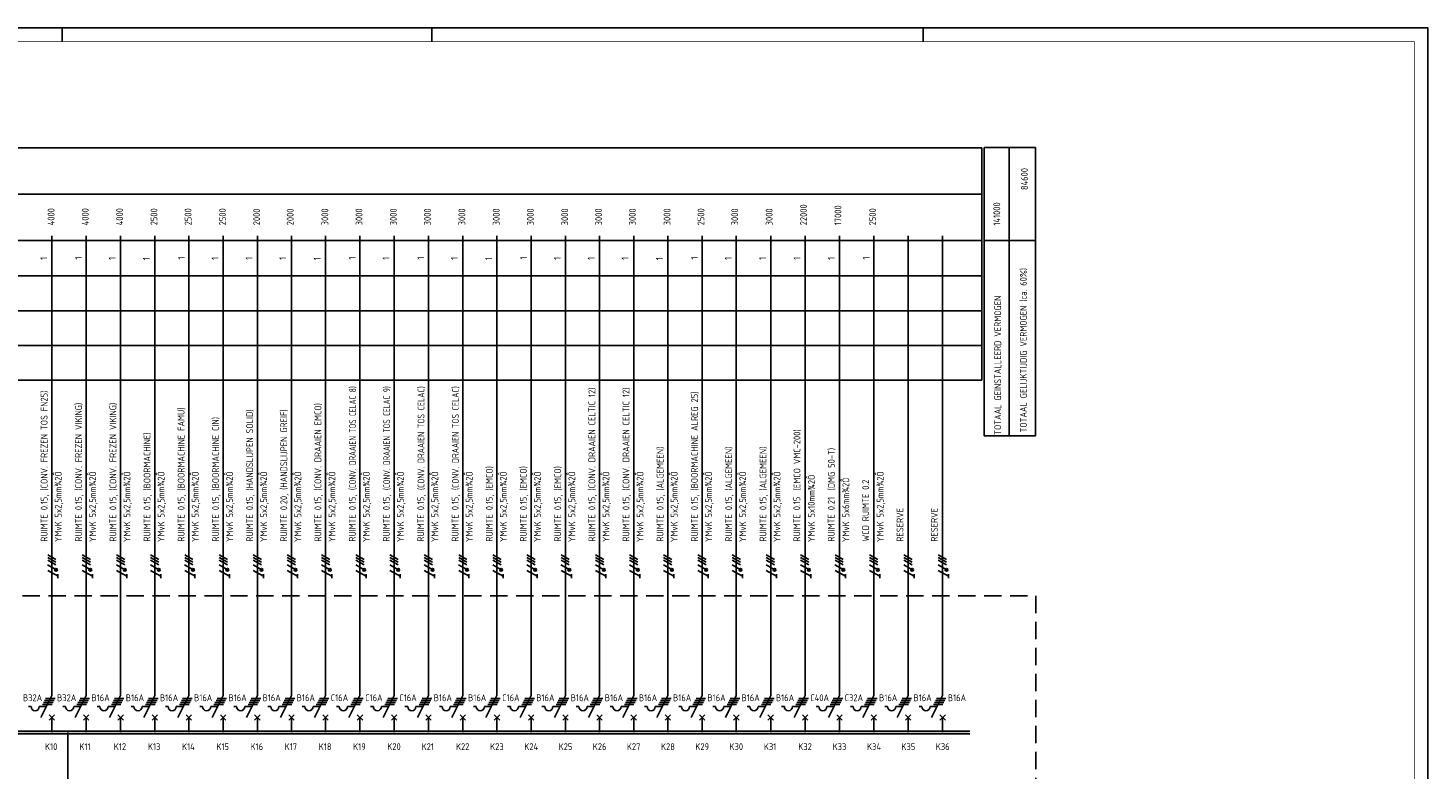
# Model space of a CAD drawing. Header units: millimetres. Extents: x 0 to 841, y 0 to 594.
# Tile 4 of 4: x 328 to 841, y 322 to 594. Entities that reach past the tile are written whole.
import ezdxf
from ezdxf.enums import TextEntityAlignment as Align

# ---------------------------------------------------------------- set-up
doc = ezdxf.new("R2010")
doc.units = ezdxf.units.MM
doc.linetypes.add('HIDDEN', pattern=[9.525, 6.35, -3.175])
for name, color, linetype in [('1', 7, 'CONTINUOUS'), ('40', 1, 'CONTINUOUS'), ('70', 1, 'CONTINUOUS'), ('71', 2, 'CONTINUOUS'), ('73', 4, 'CONTINUOUS'), ('EL$2B---_KADER', 4, 'CONTINUOUS'), ('LIJN018', 210, 'CONTINUOUS'), ('LIJN025', 10, 'CONTINUOUS'), ('LIJN035', 50, 'CONTINUOUS'), ('LIJN050', 90, 'CONTINUOUS'), ('TEKST25', 10, 'CONTINUOUS'), ('TEKST35', 50, 'CONTINUOUS'), ('TEKST50', 90, 'CONTINUOUS')]:
    doc.layers.add(name, color=color, linetype=linetype)
doc.styles.add('5_0', font='iso.shx')
doc.styles.add('ISO', font='ISO.SHX')
doc.styles.add('NEN', font='iso.shx')
doc.styles.add('ROMAND', font='romand')

# ---------------------------------------------------------------- blocks, each defined once
blk = doc.blocks.new('A1')
at = {"layer": 'LIJN025'}
for p, q in [((340.5, 589), (340.5, 594)), ((476, 589), (476, 594)), ((656, 589), (656, 594))]:
    blk.add_line(p, q, dxfattribs=at)
blk.add_lwpolyline([(0, 0), (0, 594), (841, 594), (841, 0)], close=True, dxfattribs=at)
at = {"layer": 'LIJN050', "const_width": 0.2}
blk.add_lwpolyline([(836, 5), (836, 589), (25, 589), (25, 5)], close=True, dxfattribs=at)
at = {"layer": 'TEKST25', "style": 'ROMAND', "width": 2.899115}
blk.add_attdef('STATUS', text='', height=2.5, dxfattribs=at).set_placement((795, 71.5), (834, 71.5), align=Align.FIT)
at = {"layer": 'TEKST25', "style": 'ISO'}
for tag, p in [('E', (796.25, 66)), ('NAAM-E', (807.75, 66)), ('DATUM-E', (826, 66)), ('D', (796.25, 61)), ('NAAM-D', (807.75, 61)), ('DATUM-D', (826, 61)), ('C', (796.25, 56)), ('NAAM-C', (807.75, 56)), ('DATUM-C', (826, 56)), ('B', (796.25, 51)), ('NAAM-B', (807.75, 51)), ('DATUM-B', (826, 51)), ('A', (796.25, 46)), ('NAAM-A', (807.75, 46)), ('DATUM-A', (826, 46))]:
    blk.add_attdef(tag, text='', height=2.5, dxfattribs=at).set_placement(p, align=Align.CENTER)
for tag, p in [('DATUM', (673.75, 36.25)), ('SCHAAL', (709, 36.25)), ('GETEKEND', (739.25, 36.25)), ('GECONTOL.', (774, 36.25)), ('FORMAAT', (804.25, 28.25))]:
    blk.add_attdef(tag, p, '', height=2.5, dxfattribs=at)
at = {"layer": 'TEKST35', "style": 'ISO'}
for tag, p in [('PROJECT', (675.5, 72.5)), ('PLAATS', (675.5, 63.5)), ('INSTALLATIE-REGEL1', (675.5, 52.5)), ('INSTALLATIE-REGEL2', (675.5, 43.5))]:
    blk.add_attdef(tag, p, '', height=4, dxfattribs=at)
blk.add_attdef('PROJ.NR.', text='', height=4, dxfattribs=at).set_placement((822, 23), align=Align.CENTER)
at = {"layer": 'TEKST50', "style": 'ISO'}
blk.add_attdef('FILE-NAAM', text='', height=5, dxfattribs=at).set_placement((814.5, 7.5), align=Align.CENTER)
blk = doc.blocks.new('TTOTVERM')
at = {"layer": '40', "style": 'NEN'}
for s, p in [('TOTAAL GELIJKTIJDIG VERMOGEN (ca. 60%)', (15.91, -76.18)), ('TOTAAL GEINSTALLEERD VERMOGEN', (6.52, -81.68))]:
    blk.add_text(s, height=2.5, rotation=90, dxfattribs=at).set_placement(p, align=Align.CENTER)

msp = doc.modelspace()

# ---------------------------------------------------------------- linework, layer by layer
at = {"layer": '1', "color": 1}
for p, q in [((338.26, 399.07), (335.23, 400.82)), ((350.86, 399.07), (347.83, 400.82)), ((363.46, 399.07), (360.43, 400.82)), ((375.96, 399.07), (372.93, 400.82)), ((388.46, 399.07), (385.43, 400.82)), ((401.06, 399.07), (398.03, 400.82)), ((413.56, 399.07), (410.53, 400.82)), ((426.06, 399.07), (423.03, 400.82)), ((438.56, 399.07), (435.53, 400.82)), ((451.16, 399.07), (448.13, 400.82)), ((463.66, 399.07), (460.63, 400.82)), ((476.26, 399.07), (473.23, 400.82)), ((488.86, 399.07), (485.83, 400.82)), ((501.36, 399.07), (498.33, 400.82)), ((513.86, 399.07), (510.83, 400.82)), ((526.36, 399.07), (523.33, 400.82)), ((538.96, 399.07), (535.93, 400.82)), ((551.46, 399.07), (548.43, 400.82)), ((563.96, 399.07), (560.93, 400.82)), ((576.46, 399.07), (573.43, 400.82)), ((589.06, 399.07), (586.03, 400.82)), ((601.56, 399.07), (598.53, 400.82)), ((614.16, 399.07), (611.13, 400.82)), ((626.76, 399.07), (623.73, 400.82)), ((639.36, 399.07), (636.33, 400.82)), ((651.96, 399.07), (648.93, 400.82)), ((664.56, 399.07), (661.53, 400.82)), ((338.18, 395.35), (335.2, 397.08)), ((339.01, 392.91), (335.22, 395.1)), ((338.26, 398.07), (335.23, 399.82)), ((338.26, 397.07), (335.23, 398.82)), ((350.78, 395.35), (347.8, 397.08)), ((351.61, 392.91), (347.82, 395.1)), ((350.86, 398.07), (347.83, 399.82)), ((350.86, 397.07), (347.83, 398.82)), ((363.38, 395.35), (360.4, 397.08)), ((364.21, 392.91), (360.42, 395.1)), ((363.46, 398.07), (360.43, 399.82)), ((363.46, 397.07), (360.43, 398.82)), ((375.88, 395.35), (372.9, 397.08)), ((376.71, 392.91), (372.92, 395.1)), ((375.96, 398.07), (372.93, 399.82)), ((375.96, 397.07), (372.93, 398.82)), ((388.38, 395.35), (385.4, 397.08)), ((389.21, 392.91), (385.42, 395.1)), ((388.46, 398.07), (385.43, 399.82)), ((388.46, 397.07), (385.43, 398.82)), ((400.98, 395.35), (398, 397.08)), ((401.81, 392.91), (398.02, 395.1)), ((401.06, 398.07), (398.03, 399.82)), ((401.06, 397.07), (398.03, 398.82)), ((413.48, 395.35), (410.5, 397.08)), ((414.31, 392.91), (410.52, 395.1)), ((413.56, 398.07), (410.53, 399.82)), ((413.56, 397.07), (410.53, 398.82)), ((425.98, 395.35), (423, 397.08)), ((426.81, 392.91), (423.02, 395.1)), ((426.06, 398.07), (423.03, 399.82)), ((426.06, 397.07), (423.03, 398.82)), ((438.48, 395.35), (435.5, 397.08)), ((439.31, 392.91), (435.52, 395.1)), ((438.56, 398.07), (435.53, 399.82)), ((438.56, 397.07), (435.53, 398.82)), ((451.08, 395.35), (448.1, 397.08)), ((451.91, 392.91), (448.12, 395.1)), ((451.16, 398.07), (448.13, 399.82)), ((451.16, 397.07), (448.13, 398.82)), ((463.58, 395.35), (460.6, 397.08)), ((464.41, 392.91), (460.62, 395.1)), ((463.66, 398.07), (460.63, 399.82)), ((463.66, 397.07), (460.63, 398.82)), ((476.18, 395.35), (473.2, 397.08)), ((477.01, 392.91), (473.22, 395.1)), ((476.26, 398.07), (473.23, 399.82)), ((476.26, 397.07), (473.23, 398.82)), ((488.78, 395.35), (485.8, 397.08)), ((489.61, 392.91), (485.82, 395.1)), ((488.86, 398.07), (485.83, 399.82)), ((488.86, 397.07), (485.83, 398.82)), ((501.28, 395.35), (498.3, 397.08)), ((502.11, 392.91), (498.32, 395.1)), ((501.36, 398.07), (498.33, 399.82)), ((501.36, 397.07), (498.33, 398.82)), ((513.78, 395.35), (510.8, 397.08)), ((514.61, 392.91), (510.82, 395.1)), ((513.86, 398.07), (510.83, 399.82)), ((513.86, 397.07), (510.83, 398.82)), ((526.28, 395.35), (523.3, 397.08)), ((527.11, 392.91), (523.32, 395.1)), ((526.36, 398.07), (523.33, 399.82)), ((526.36, 397.07), (523.33, 398.82)), ((538.88, 395.35), (535.9, 397.08)), ((539.71, 392.91), (535.92, 395.1)), ((538.96, 398.07), (535.93, 399.82)), ((538.96, 397.07), (535.93, 398.82)), ((551.38, 395.35), (548.4, 397.08)), ((552.21, 392.91), (548.42, 395.1)), ((551.46, 398.07), (548.43, 399.82)), ((551.46, 397.07), (548.43, 398.82)), ((563.88, 395.35), (560.9, 397.08)), ((564.71, 392.91), (560.92, 395.1)), ((563.96, 398.07), (560.93, 399.82)), ((563.96, 397.07), (560.93, 398.82)), ((576.38, 395.35), (573.4, 397.08)), ((577.21, 392.91), (573.42, 395.1)), ((576.46, 398.07), (573.43, 399.82)), ((576.46, 397.07), (573.43, 398.82)), ((588.98, 395.35), (586, 397.08)), ((589.81, 392.91), (586.02, 395.1)), ((589.06, 398.07), (586.03, 399.82)), ((589.06, 397.07), (586.03, 398.82)), ((601.48, 395.35), (598.5, 397.08)), ((602.31, 392.91), (598.52, 395.1)), ((601.56, 398.07), (598.53, 399.82)), ((601.56, 397.07), (598.53, 398.82)), ((614.08, 395.35), (611.1, 397.08)), ((614.91, 392.91), (611.12, 395.1)), ((614.16, 398.07), (611.13, 399.82)), ((614.16, 397.07), (611.13, 398.82)), ((626.68, 395.35), (623.7, 397.08)), ((627.51, 392.91), (623.72, 395.1)), ((626.76, 398.07), (623.73, 399.82)), ((626.76, 397.07), (623.73, 398.82)), ((639.28, 395.35), (636.3, 397.08)), ((640.11, 392.91), (636.32, 395.1)), ((639.36, 398.07), (636.33, 399.82)), ((639.36, 397.07), (636.33, 398.82)), ((651.88, 395.35), (648.9, 397.08)), ((652.71, 392.91), (648.92, 395.1)), ((651.96, 398.07), (648.93, 399.82)), ((651.96, 397.07), (648.93, 398.82)), ((664.48, 395.35), (661.5, 397.08)), ((665.31, 392.91), (661.52, 395.1)), ((664.56, 398.07), (661.53, 399.82)), ((664.56, 397.07), (661.53, 398.82))]:
    msp.add_line(p, q, dxfattribs=at)
at = {"layer": '1', "color": 2}
for p, q in [((332.73, 341.11), (336.75, 349.15)), ((345.33, 341.11), (349.35, 349.15)), ((357.93, 341.11), (361.95, 349.15)), ((370.43, 341.11), (374.45, 349.15)), ((382.93, 341.11), (386.95, 349.15)), ((395.53, 341.11), (399.55, 349.15)), ((408.03, 341.11), (412.05, 349.15)), ((420.53, 341.11), (424.55, 349.15)), ((433.03, 341.11), (437.05, 349.15)), ((445.63, 341.11), (449.65, 349.15)), ((458.13, 341.11), (462.15, 349.15)), ((470.73, 341.11), (474.75, 349.15)), ((483.33, 341.11), (487.35, 349.15)), ((495.83, 341.11), (499.85, 349.15)), ((508.33, 341.11), (512.35, 349.15)), ((520.93, 341.11), (524.95, 349.15)), ((533.43, 341.11), (537.45, 349.15)), ((545.93, 341.11), (549.95, 349.15)), ((558.43, 341.11), (562.45, 349.15)), ((571.03, 341.11), (575.05, 349.15)), ((583.53, 341.11), (587.55, 349.15)), ((596.13, 341.11), (600.15, 349.15)), ((608.73, 341.11), (612.75, 349.15)), ((621.33, 341.11), (625.35, 349.15)), ((633.93, 341.11), (637.95, 349.15)), ((646.53, 341.11), (650.55, 349.15)), ((659.13, 341.11), (663.15, 349.15)), ((328.15, 345.11), (329.15, 345.11)), ((332.15, 345.11), (334.73, 345.11)), ((340.75, 345.11), (341.75, 345.11)), ((344.75, 345.11), (347.33, 345.11)), ((353.35, 345.11), (354.35, 345.11)), ((357.35, 345.11), (359.93, 345.11)), ((365.85, 345.11), (366.85, 345.11)), ((369.85, 345.11), (372.43, 345.11)), ((378.35, 345.11), (379.35, 345.11)), ((382.35, 345.11), (384.93, 345.11)), ((390.95, 345.11), (391.95, 345.11)), ((394.95, 345.11), (397.53, 345.11)), ((403.45, 345.11), (404.45, 345.11)), ((407.45, 345.11), (410.03, 345.11)), ((415.95, 345.11), (416.95, 345.11)), ((419.95, 345.11), (422.53, 345.11)), ((428.45, 345.11), (429.45, 345.11)), ((432.45, 345.11), (435.03, 345.11)), ((441.05, 345.11), (442.05, 345.11)), ((445.05, 345.11), (447.63, 345.11)), ((453.55, 345.11), (454.55, 345.11)), ((457.55, 345.11), (460.13, 345.11)), ((466.15, 345.11), (467.15, 345.11)), ((470.15, 345.11), (472.73, 345.11)), ((478.75, 345.11), (479.75, 345.11)), ((482.75, 345.11), (485.33, 345.11)), ((491.25, 345.11), (492.25, 345.11)), ((495.25, 345.11), (497.83, 345.11)), ((503.75, 345.11), (504.75, 345.11)), ((507.75, 345.11), (510.33, 345.11)), ((516.35, 345.11), (517.35, 345.11)), ((520.35, 345.11), (522.93, 345.11)), ((528.85, 345.11), (529.85, 345.11)), ((532.85, 345.11), (535.43, 345.11)), ((541.35, 345.11), (542.35, 345.11)), ((545.35, 345.11), (547.93, 345.11)), ((553.85, 345.11), (554.85, 345.11)), ((557.85, 345.11), (560.43, 345.11)), ((566.45, 345.11), (567.45, 345.11)), ((570.45, 345.11), (573.03, 345.11)), ((578.95, 345.11), (579.95, 345.11)), ((582.95, 345.11), (585.53, 345.11)), ((591.55, 345.11), (592.55, 345.11)), ((595.55, 345.11), (598.13, 345.11)), ((604.15, 345.11), (605.15, 345.11)), ((608.15, 345.11), (610.73, 345.11)), ((616.75, 345.11), (617.75, 345.11)), ((620.75, 345.11), (623.33, 345.11)), ((629.35, 345.11), (630.35, 345.11)), ((633.35, 345.11), (635.93, 345.11)), ((641.95, 345.11), (642.95, 345.11)), ((645.95, 345.11), (648.53, 345.11)), ((654.55, 345.11), (655.55, 345.11)), ((658.55, 345.11), (661.13, 345.11))]:
    msp.add_line(p, q, dxfattribs=at)
at = {"layer": '1', "color": 1}
for centre in [(338.26, 395.32), (350.86, 395.32), (363.46, 395.32), (375.96, 395.32), (388.46, 395.32), (401.06, 395.32), (413.56, 395.32), (426.06, 395.32), (438.56, 395.32), (451.16, 395.32), (463.66, 395.32), (476.26, 395.32), (488.86, 395.32), (501.36, 395.32), (513.86, 395.32), (526.36, 395.32), (538.96, 395.32), (551.46, 395.32), (563.96, 395.32), (576.46, 395.32), (589.06, 395.32), (601.56, 395.32), (614.16, 395.32), (626.76, 395.32), (639.36, 395.32), (651.96, 395.32), (664.56, 395.32)]:
    msp.add_circle(centre, 0.5, dxfattribs=at)
at = {"layer": '1', "color": 2}
for centre in [(330.65, 345.11), (343.25, 345.11), (355.85, 345.11), (368.35, 345.11), (380.85, 345.11), (393.45, 345.11), (405.95, 345.11), (418.45, 345.11), (430.95, 345.11), (443.55, 345.11), (456.05, 345.11), (468.65, 345.11), (481.25, 345.11), (493.75, 345.11), (506.25, 345.11), (518.85, 345.11), (531.35, 345.11), (543.85, 345.11), (556.35, 345.11), (568.95, 345.11), (581.45, 345.11), (594.05, 345.11), (606.65, 345.11), (619.25, 345.11), (631.85, 345.11), (644.45, 345.11), (657.05, 345.11)]:
    msp.add_arc(centre, 1.5, 180, 0, dxfattribs=at)
at = {"layer": '70'}
for p, q in [((339, 392.2), (339, 393.75)), ((351.6, 392.2), (351.6, 393.75)), ((364.2, 392.2), (364.2, 393.75)), ((376.7, 392.2), (376.7, 393.75)), ((389.2, 392.2), (389.2, 393.75)), ((401.8, 392.2), (401.8, 393.75)), ((414.3, 392.2), (414.3, 393.75)), ((426.8, 392.2), (426.8, 393.75)), ((439.3, 392.2), (439.3, 393.75)), ((451.9, 392.2), (451.9, 393.75)), ((464.4, 392.2), (464.4, 393.75)), ((477, 392.2), (477, 393.75)), ((489.6, 392.2), (489.6, 393.75)), ((502.1, 392.2), (502.1, 393.75)), ((514.6, 392.2), (514.6, 393.75)), ((527.1, 392.2), (527.1, 393.75)), ((539.7, 392.2), (539.7, 393.75)), ((552.2, 392.2), (552.2, 393.75)), ((564.7, 392.2), (564.7, 393.75)), ((577.2, 392.2), (577.2, 393.75)), ((589.8, 392.2), (589.8, 393.75)), ((602.3, 392.2), (602.3, 393.75)), ((614.9, 392.2), (614.9, 393.75)), ((627.5, 392.2), (627.5, 393.75)), ((640.1, 392.2), (640.1, 393.75)), ((652.7, 392.2), (652.7, 393.75)), ((665.3, 392.2), (665.3, 393.75)), ((333.35, 345.86), (336.85, 345.86)), ((333.73, 346.61), (337.23, 346.61)), ((334.1, 347.36), (337.6, 347.36)), ((334.48, 348.11), (337.98, 348.11)), ((345.95, 345.86), (349.45, 345.86)), ((346.33, 346.61), (349.83, 346.61)), ((346.7, 347.36), (350.2, 347.36)), ((347.08, 348.11), (350.58, 348.11)), ((358.55, 345.86), (362.05, 345.86)), ((358.93, 346.61), (362.43, 346.61)), ((359.3, 347.36), (362.8, 347.36)), ((359.68, 348.11), (363.18, 348.11)), ((371.05, 345.86), (374.55, 345.86)), ((371.43, 346.61), (374.93, 346.61)), ((371.8, 347.36), (375.3, 347.36)), ((372.18, 348.11), (375.68, 348.11)), ((383.55, 345.86), (387.05, 345.86)), ((383.93, 346.61), (387.43, 346.61)), ((384.3, 347.36), (387.8, 347.36)), ((384.68, 348.11), (388.18, 348.11)), ((396.15, 345.86), (399.65, 345.86)), ((396.53, 346.61), (400.03, 346.61)), ((396.9, 347.36), (400.4, 347.36)), ((397.28, 348.11), (400.78, 348.11)), ((408.65, 345.86), (412.15, 345.86)), ((409.03, 346.61), (412.53, 346.61)), ((409.4, 347.36), (412.9, 347.36)), ((409.78, 348.11), (413.28, 348.11)), ((421.15, 345.86), (424.65, 345.86)), ((421.53, 346.61), (425.03, 346.61)), ((421.9, 347.36), (425.4, 347.36)), ((422.28, 348.11), (425.78, 348.11)), ((433.65, 345.86), (437.15, 345.86)), ((434.03, 346.61), (437.53, 346.61)), ((434.4, 347.36), (437.9, 347.36)), ((434.78, 348.11), (438.28, 348.11)), ((446.25, 345.86), (449.75, 345.86)), ((446.63, 346.61), (450.13, 346.61)), ((447, 347.36), (450.5, 347.36)), ((447.38, 348.11), (450.88, 348.11)), ((458.75, 345.86), (462.25, 345.86)), ((459.13, 346.61), (462.63, 346.61)), ((459.5, 347.36), (463, 347.36)), ((459.88, 348.11), (463.38, 348.11)), ((471.35, 345.86), (474.85, 345.86)), ((471.73, 346.61), (475.23, 346.61)), ((472.1, 347.36), (475.6, 347.36)), ((472.48, 348.11), (475.98, 348.11)), ((483.95, 345.86), (487.45, 345.86)), ((484.33, 346.61), (487.83, 346.61)), ((484.7, 347.36), (488.2, 347.36)), ((485.08, 348.11), (488.58, 348.11)), ((496.45, 345.86), (499.95, 345.86)), ((496.83, 346.61), (500.33, 346.61)), ((497.2, 347.36), (500.7, 347.36)), ((497.58, 348.11), (501.08, 348.11)), ((508.95, 345.86), (512.45, 345.86)), ((509.33, 346.61), (512.83, 346.61)), ((509.7, 347.36), (513.2, 347.36)), ((510.08, 348.11), (513.58, 348.11)), ((521.55, 345.86), (525.05, 345.86)), ((521.93, 346.61), (525.43, 346.61)), ((522.3, 347.36), (525.8, 347.36)), ((522.68, 348.11), (526.18, 348.11)), ((534.05, 345.86), (537.55, 345.86)), ((534.43, 346.61), (537.93, 346.61)), ((534.8, 347.36), (538.3, 347.36)), ((535.18, 348.11), (538.68, 348.11)), ((546.55, 345.86), (550.05, 345.86)), ((546.93, 346.61), (550.43, 346.61)), ((547.3, 347.36), (550.8, 347.36)), ((547.68, 348.11), (551.18, 348.11)), ((559.05, 345.86), (562.55, 345.86)), ((559.43, 346.61), (562.93, 346.61)), ((559.8, 347.36), (563.3, 347.36)), ((560.18, 348.11), (563.68, 348.11)), ((571.65, 345.86), (575.15, 345.86)), ((572.03, 346.61), (575.53, 346.61)), ((572.4, 347.36), (575.9, 347.36)), ((572.78, 348.11), (576.28, 348.11)), ((584.15, 345.86), (587.65, 345.86)), ((584.53, 346.61), (588.03, 346.61)), ((584.9, 347.36), (588.4, 347.36)), ((585.28, 348.11), (588.78, 348.11)), ((596.75, 345.86), (600.25, 345.86)), ((597.13, 346.61), (600.63, 346.61)), ((597.5, 347.36), (601, 347.36)), ((597.88, 348.11), (601.38, 348.11)), ((609.35, 345.86), (612.85, 345.86)), ((609.73, 346.61), (613.23, 346.61)), ((610.1, 347.36), (613.6, 347.36)), ((610.48, 348.11), (613.98, 348.11)), ((621.95, 345.86), (625.45, 345.86)), ((622.33, 346.61), (625.83, 346.61)), ((622.7, 347.36), (626.2, 347.36)), ((623.08, 348.11), (626.58, 348.11)), ((634.55, 345.86), (638.05, 345.86)), ((634.93, 346.61), (638.43, 346.61)), ((635.3, 347.36), (638.8, 347.36)), ((635.68, 348.11), (639.18, 348.11)), ((647.15, 345.86), (650.65, 345.86)), ((647.53, 346.61), (651.03, 346.61)), ((647.9, 347.36), (651.4, 347.36)), ((648.28, 348.11), (651.78, 348.11)), ((659.75, 345.86), (663.25, 345.86)), ((660.13, 346.61), (663.63, 346.61)), ((660.5, 347.36), (664, 347.36)), ((660.88, 348.11), (664.38, 348.11))]:
    msp.add_line(p, q, dxfattribs=at)
at = {"layer": '70', "const_width": 0.5}
for points in [[(338.26, 395.57, 1), (338.26, 395.07, 1)], [(350.86, 395.57, 1), (350.86, 395.07, 1)], [(363.46, 395.57, 1), (363.46, 395.07, 1)], [(375.96, 395.57, 1), (375.96, 395.07, 1)], [(388.46, 395.57, 1), (388.46, 395.07, 1)], [(401.06, 395.57, 1), (401.06, 395.07, 1)], [(413.56, 395.57, 1), (413.56, 395.07, 1)], [(426.06, 395.57, 1), (426.06, 395.07, 1)], [(438.56, 395.57, 1), (438.56, 395.07, 1)], [(451.16, 395.57, 1), (451.16, 395.07, 1)], [(463.66, 395.57, 1), (463.66, 395.07, 1)], [(476.26, 395.57, 1), (476.26, 395.07, 1)], [(488.86, 395.57, 1), (488.86, 395.07, 1)], [(501.36, 395.57, 1), (501.36, 395.07, 1)], [(513.86, 395.57, 1), (513.86, 395.07, 1)], [(526.36, 395.57, 1), (526.36, 395.07, 1)], [(538.96, 395.57, 1), (538.96, 395.07, 1)], [(551.46, 395.57, 1), (551.46, 395.07, 1)], [(563.96, 395.57, 1), (563.96, 395.07, 1)], [(576.46, 395.57, 1), (576.46, 395.07, 1)], [(589.06, 395.57, 1), (589.06, 395.07, 1)], [(601.56, 395.57, 1), (601.56, 395.07, 1)], [(614.16, 395.57, 1), (614.16, 395.07, 1)], [(626.76, 395.57, 1), (626.76, 395.07, 1)], [(639.36, 395.57, 1), (639.36, 395.07, 1)], [(651.96, 395.57, 1), (651.96, 395.07, 1)], [(664.56, 395.57, 1), (664.56, 395.07, 1)]]:
    msp.add_lwpolyline(points, format="xyb", close=True, dxfattribs=at)
at = {"layer": '71'}
for p, q in [((335.75, 340.11), (337.75, 342.11)), ((337.75, 340.11), (335.75, 342.11)), ((350.35, 340.11), (348.35, 342.11)), ((348.35, 340.11), (350.35, 342.11)), ((360.95, 340.11), (362.95, 342.11)), ((362.95, 340.11), (360.95, 342.11)), ((375.45, 340.11), (373.45, 342.11)), ((373.45, 340.11), (375.45, 342.11)), ((387.95, 340.11), (385.95, 342.11)), ((385.95, 340.11), (387.95, 342.11)), ((400.55, 340.11), (398.55, 342.11)), ((398.55, 340.11), (400.55, 342.11)), ((413.05, 340.11), (411.05, 342.11)), ((411.05, 340.11), (413.05, 342.11)), ((425.55, 340.11), (423.55, 342.11)), ((423.55, 340.11), (425.55, 342.11)), ((438.05, 340.11), (436.05, 342.11)), ((436.05, 340.11), (438.05, 342.11)), ((448.65, 340.11), (450.65, 342.11)), ((450.65, 340.11), (448.65, 342.11)), ((461.15, 340.11), (463.15, 342.11)), ((463.15, 340.11), (461.15, 342.11)), ((475.75, 340.11), (473.75, 342.11)), ((473.75, 340.11), (475.75, 342.11)), ((486.35, 340.11), (488.35, 342.11)), ((488.35, 340.11), (486.35, 342.11)), ((500.85, 340.11), (498.85, 342.11)), ((498.85, 340.11), (500.85, 342.11)), ((513.35, 340.11), (511.35, 342.11)), ((511.35, 340.11), (513.35, 342.11)), ((525.95, 340.11), (523.95, 342.11)), ((523.95, 340.11), (525.95, 342.11)), ((538.45, 340.11), (536.45, 342.11)), ((536.45, 340.11), (538.45, 342.11)), ((550.95, 340.11), (548.95, 342.11)), ((548.95, 340.11), (550.95, 342.11)), ((563.45, 340.11), (561.45, 342.11)), ((561.45, 340.11), (563.45, 342.11)), ((574.05, 340.11), (576.05, 342.11)), ((576.05, 340.11), (574.05, 342.11)), ((586.55, 340.11), (588.55, 342.11)), ((588.55, 340.11), (586.55, 342.11)), ((601.15, 340.11), (599.15, 342.11)), ((599.15, 340.11), (601.15, 342.11)), ((611.75, 340.11), (613.75, 342.11)), ((613.75, 340.11), (611.75, 342.11)), ((624.35, 340.11), (626.35, 342.11)), ((626.35, 340.11), (624.35, 342.11)), ((638.95, 340.11), (636.95, 342.11)), ((636.95, 340.11), (638.95, 342.11)), ((649.55, 340.11), (651.55, 342.11)), ((651.55, 340.11), (649.55, 342.11)), ((664.15, 340.11), (662.15, 342.11)), ((662.15, 340.11), (664.15, 342.11))]:
    msp.add_line(p, q, dxfattribs=at)
at = {"layer": '73'}
for p, q in [((109.62, 336.13), (673.09, 336.13)), ((109.62, 335.13), (673.09, 335.13))]:
    msp.add_line(p, q, dxfattribs=at)
msp.add_solid([(673.09, 335.13), (673.09, 336.13), (109.62, 335.13), (109.62, 336.13)], dxfattribs=at)
at = {"layer": 'LIJN018', "color": 9, "linetype": 'Continuous'}
for p, q in [((98.01, 550.08), (677.52, 550.08)), ((98.01, 533.08), (677.52, 533.08)), ((98.01, 516.11), (677.52, 516.11)), ((98.01, 503.11), (677.52, 503.11)), ((98.01, 490.33), (677.52, 490.33)), ((98.01, 477.53), (677.52, 477.53)), ((98.01, 464.83), (677.52, 464.83))]:
    msp.add_line(p, q, dxfattribs=at)
at = {"layer": 'LIJN018', "color": 9}
msp.add_line((677.52, 464.83), (677.52, 550.08), dxfattribs=at)
at = {"layer": 'LIJN025', "linetype": 'Continuous'}
for p, q in [((678.39, 444.49), (678.39, 550.11)), ((678.39, 550.11), (697.18, 550.11)), ((687.56, 444.66), (687.56, 549.95)), ((697.18, 444.49), (697.18, 550.11)), ((678.39, 516.11), (697.18, 516.11)), ((678.39, 444.49), (697.18, 444.49))]:
    msp.add_line(p, q, dxfattribs=at)
at = {"layer": 'LIJN025', "linetype": 'HIDDEN'}
for p, q in [((97.35, 385.7), (697.3, 385.7)), ((697.3, 385.7), (697.3, 316.3))]:
    msp.add_line(p, q, dxfattribs=at)
at = {"layer": 'LIJN035'}
for p, q in [((336.75, 349.15), (336.75, 517.75)), ((349.35, 349.15), (349.35, 517.75)), ((361.95, 349.15), (361.95, 517.75)), ((374.45, 349.15), (374.45, 517.75)), ((386.95, 349.15), (386.95, 517.75)), ((399.55, 349.15), (399.55, 517.75)), ((412.05, 349.15), (412.05, 517.75)), ((424.55, 349.15), (424.55, 517.75)), ((437.05, 349.15), (437.05, 517.75)), ((449.65, 349.15), (449.65, 517.75)), ((462.15, 349.15), (462.15, 517.75)), ((474.75, 349.15), (474.75, 517.75)), ((487.35, 349.15), (487.35, 517.75)), ((499.85, 349.15), (499.85, 517.75)), ((512.35, 349.15), (512.35, 517.75)), ((524.95, 349.15), (524.95, 517.75)), ((537.45, 349.15), (537.45, 517.75)), ((549.95, 349.15), (549.95, 517.75)), ((562.45, 349.15), (562.45, 517.75)), ((575.05, 349.15), (575.05, 517.75)), ((587.55, 349.15), (587.55, 517.75)), ((600.15, 349.15), (600.15, 517.75)), ((612.75, 349.15), (612.75, 517.75)), ((625.35, 349.15), (625.35, 517.75)), ((637.95, 349.15), (637.95, 517.75)), ((650.55, 349.15), (650.55, 517.75)), ((663.15, 349.15), (663.15, 517.75)), ((336.75, 335.7), (336.75, 341.2)), ((349.35, 335.7), (349.35, 341.2)), ((361.95, 335.7), (361.95, 341.2)), ((374.45, 335.7), (374.45, 341.2)), ((386.95, 335.7), (386.95, 341.2)), ((399.55, 335.7), (399.55, 341.2)), ((412.05, 335.7), (412.05, 341.2)), ((424.55, 335.7), (424.55, 341.2)), ((437.05, 335.7), (437.05, 341.2)), ((449.65, 335.7), (449.65, 341.2)), ((462.15, 335.7), (462.15, 341.2)), ((474.75, 335.7), (474.75, 341.2)), ((487.35, 335.7), (487.35, 341.2)), ((499.85, 335.7), (499.85, 341.2)), ((512.35, 335.7), (512.35, 341.2)), ((524.95, 335.7), (524.95, 341.2)), ((537.45, 335.7), (537.45, 341.2)), ((549.95, 335.7), (549.95, 341.2)), ((562.45, 335.7), (562.45, 341.2)), ((575.05, 335.7), (575.05, 341.2)), ((587.55, 335.7), (587.55, 341.2)), ((600.15, 335.7), (600.15, 341.2)), ((612.75, 335.7), (612.75, 341.2)), ((625.35, 335.7), (625.35, 341.2)), ((637.95, 335.7), (637.95, 341.2)), ((650.55, 335.7), (650.55, 341.2)), ((663.15, 335.7), (663.15, 341.2))]:
    msp.add_line(p, q, dxfattribs=at)
at = {"layer": 'LIJN035', "color": 90}
msp.add_line((342.6, 303.3), (342.6, 335.68), dxfattribs=at)

# ---------------------------------------------------------------- block references
at = {"layer": 'EL$2B---_KADER'}
msp.add_blockref('A1', (0, 0), dxfattribs=at)
at = {"layer": 'LIJN025'}
msp.add_blockref('TTOTVERM', (678.08, 552), dxfattribs=at)

# ---------------------------------------------------------------- texts
at = {"layer": '40', "style": 'NEN'}
for s, p in [('84600', (694.37, 538.6)), ('141000', (684.25, 525.78))]:
    msp.add_text(s, height=2.5, rotation=90, dxfattribs=at).set_placement(p, align=Align.CENTER)
for s, p in [('4000', (337.73, 521.64)), ('4000', (350.23, 521.64)), ('4000', (362.83, 521.64)), ('2500', (375.43, 521.64)), ('2500', (387.93, 521.64)), ('2500', (400.53, 521.64)), ('2000', (413.03, 521.64)), ('2000', (425.33, 521.64)), ('3000', (438.03, 521.64)), ('3000', (450.53, 521.64)), ('3000', (463.13, 521.64)), ('3000', (475.63, 521.64)), ('3000', (488.23, 521.64)), ('3000', (500.83, 521.64)), ('3000', (513.33, 521.64)), ('3000', (525.93, 521.64)), ('3000', (538.33, 521.64)), ('3000', (550.73, 521.64)), ('3000', (563.43, 521.64)), ('2500', (575.83, 521.64)), ('3000', (588.23, 521.64)), ('3000', (600.83, 521.64)), ('22000', (613.43, 521.64)), ('17000', (626.03, 521.64)), ('2500', (638.73, 521.64)), ('1', (335.03, 508.94)), ('1', (347.78, 509.04)), ('1', (360.13, 508.94)), ('1', (372.63, 508.84)), ('1', (385.48, 509.04)), ('1', (397.83, 508.94)), ('1', (410.23, 508.94)), ('1', (422.63, 508.94)), ('1', (435.23, 508.84)), ('1', (448.08, 509.04)), ('1', (460.43, 508.94)), ('1', (473.18, 509.04)), ('1', (485.53, 508.94)), ('1', (498.03, 508.84)), ('1', (510.88, 509.04)), ('1', (523.23, 508.94)), ('1', (535.63, 508.94)), ('1', (548.03, 508.94)), ('1', (560.63, 508.84)), ('1', (573.48, 509.04)), ('1', (585.83, 508.94)), ('1', (598.43, 508.94)), ('1', (611.03, 508.94)), ('1', (623.63, 508.94)), ('1', (636.38, 509.04)), ('RUIMTE 0.15, (CONV. FREZEN TOS FN25)', (335.18, 405.64)), ('RUIMTE 0.15, (CONV. DRAAIEN CELTIC 12)', (535.88, 405.64)), ('RUIMTE 0.15, (CONV. DRAAIEN CELTIC 12)', (548.38, 405.64)), ('RUIMTE 0.15, (BOORMACHINE ALREG 25)', (573.48, 405.64)), ('RUIMTE 0.15, (CONV. FREZEN VIKING)', (347.78, 405.64)), ('RUIMTE 0.15, (CONV. FREZEN VIKING)', (360.38, 405.64)), ('RUIMTE 0.15, (BOORMACHINE FAMU)', (385.38, 405.64)), ('RUIMTE 0.15, (HANDSLIJPEN SOLID)', (410.48, 405.64)), ('RUIMTE 0.20, (HANDSLIJPEN GREIF)', (422.98, 405.64)), ('RUIMTE 0.15, (CONV. DRAAIEN EMCO)', (435.48, 405.64)), ('RUIMTE 0.15, (BOORMACHINE CIN)', (397.98, 405.64)), ('RUIMTE 0.15, (BOORMACHINE)', (372.88, 405.64)), ('RUIMTE 0.15, (ALGEMEEN)', (560.88, 405.64)), ('RUIMTE 0.15, (ALGEMEEN)', (585.98, 405.64)), ('RUIMTE 0.15, (ALGEMEEN)', (598.58, 405.64)), ('(EMCO VMC-200)', (611.03, 424.41)), ('(DMG 50-T)', (623.63, 424.41)), ('RUIMTE 0.15, (EMCO)', (498.28, 405.64)), ('RUIMTE 0.15, (EMCO)', (510.78, 405.64)), ('RUIMTE 0.15, (EMCO)', (523.38, 405.64)), (' YMvK 5x2,5mm¾2Ô', (340.33, 404.04)), (' YMvK 5x2,5mm¾2Ô', (352.93, 404.04)), (' YMvK 5x2,5mm¾2Ô', (365.53, 404.04)), (' YMvK 5x2,5mm¾2Ô', (378.03, 404.04)), (' YMvK 5x2,5mm¾2Ô', (390.53, 404.04)), (' YMvK 5x2,5mm¾2Ô', (403.13, 404.04)), (' YMvK 5x2,5mm¾2Ô', (415.63, 404.04)), (' YMvK 5x2,5mm¾2Ô', (428.13, 404.04)), (' YMvK 5x2,5mm¾2Ô', (440.63, 404.04)), (' YMvK 5x2,5mm¾2Ô', (453.23, 404.04)), (' YMvK 5x2,5mm¾2Ô', (465.73, 404.04)), (' YMvK 5x2,5mm¾2Ô', (478.33, 404.04)), (' YMvK 5x2,5mm¾2Ô', (490.93, 404.04)), (' YMvK 5x2,5mm¾2Ô', (503.43, 404.04)), (' YMvK 5x2,5mm¾2Ô', (515.93, 404.04)), (' YMvK 5x2,5mm¾2Ô', (528.53, 404.04)), (' YMvK 5x2,5mm¾2Ô', (541.03, 404.04)), (' YMvK 5x2,5mm¾2Ô', (553.53, 404.04)), (' YMvK 5x2,5mm¾2Ô', (566.03, 404.04)), (' YMvK 5x2,5mm¾2Ô', (578.63, 404.04)), (' YMvK 5x2,5mm¾2Ô', (591.13, 404.04)), (' YMvK 5x2,5mm¾2Ô', (603.73, 404.04)), (' YMvK 5x10mm¾2Ô', (616.33, 404.04)), (' YMvK 5x6mm¾2Ô', (628.93, 404.04)), ('WCD RUIMTE 0.2', (636.18, 405.64)), (' YMvK 5x2,5mm¾2Ô', (641.53, 404.04)), ('RUIMTE 0.15, ', (448.08, 405.64)), ('RUIMTE 0.15, ', (460.58, 405.64)), ('RUIMTE 0.15, ', (473.18, 405.64)), ('RUIMTE 0.15, ', (485.78, 405.64)), ('RUIMTE 0.15', (610.98, 405.64)), ('RUIMTE 0.21', (623.58, 405.64)), ('RESERVE', (648.78, 405.64)), ('RESERVE', (661.38, 405.64))]:
    msp.add_text(s, height=2.5, rotation=90, dxfattribs=at).set_placement(p)
for s, width, p, p2 in [('(CONV. DRAAIEN TOS CELAC 8)', 0.89272, (448.18, 424.54), (448.18, 462.64)), ('(CONV. DRAAIEN TOS CELAC 9)', 0.89272, (460.68, 424.54), (460.68, 462.64)), ('(CONV. DRAAIEN TOS CELAC)', 0.969818, (473.28, 424.54), (473.28, 462.64)), ('(CONV. DRAAIEN TOS CELAC)', 0.969818, (485.88, 424.54), (485.88, 462.64))]:
    msp.add_text(s, height=2.5, rotation=90, dxfattribs=dict(at, width=width)).set_placement(p, p2, align=Align.FIT)
for s, p in [('B32A', (326.16, 347.12)), ('B32A', (338.66, 347.12)), ('B16A', (351.26, 347.12)), ('B16A', (363.86, 347.12)), ('B16A', (376.36, 347.12)), ('B16A', (388.86, 347.12)), ('B16A', (401.46, 347.12)), ('B16A', (413.96, 347.12)), ('B16A', (426.46, 347.12)), ('C16A', (438.96, 347.12)), ('C16A', (451.56, 347.12)), ('C16A', (464.06, 347.12)), ('B16A', (476.66, 347.12)), ('B16A', (489.26, 347.12)), ('C16A', (501.76, 347.12)), ('B16A', (514.26, 347.12)), ('B16A', (526.86, 347.12)), ('B16A', (539.36, 347.12)), ('B16A', (551.86, 347.12)), ('B16A', (564.36, 347.12)), ('B16A', (576.96, 347.12)), ('B16A', (589.46, 347.12)), ('B16A', (602.06, 347.12)), ('C40A', (614.66, 347.12)), ('C32A', (627.26, 347.12)), ('B16A', (639.86, 347.12)), ('B16A', (652.46, 347.12)), ('B16A', (665.06, 347.12))]:
    msp.add_text(s, height=2.5, dxfattribs=at).set_placement(p)
at = {"layer": 'TEKST25', "style": '5_0'}
for s, p in [('K10', (334.25, 329.2)), ('K11', (346.85, 329.2)), ('K12', (359.45, 329.2)), ('K13', (371.95, 329.2)), ('K14', (384.45, 329.2)), ('K15', (397.05, 329.2)), ('K16', (409.55, 329.2)), ('K17', (422.05, 329.2)), ('K18', (434.55, 329.2)), ('K19', (447.15, 329.2)), ('K20', (459.65, 329.2)), ('K21', (472.25, 329.2)), ('K22', (484.85, 329.2)), ('K23', (497.35, 329.2)), ('K24', (509.85, 329.2)), ('K25', (522.45, 329.2)), ('K26', (534.95, 329.2)), ('K27', (547.45, 329.2)), ('K28', (559.95, 329.2)), ('K29', (572.55, 329.2)), ('K30', (585.05, 329.2)), ('K31', (597.65, 329.2)), ('K32', (610.25, 329.2)), ('K33', (622.85, 329.2)), ('K34', (635.45, 329.2)), ('K35', (648.05, 329.2)), ('K36', (660.65, 329.2))]:
    msp.add_text(s, height=2.5, dxfattribs=at).set_placement(p)

doc.saveas('drawing.dxf')
